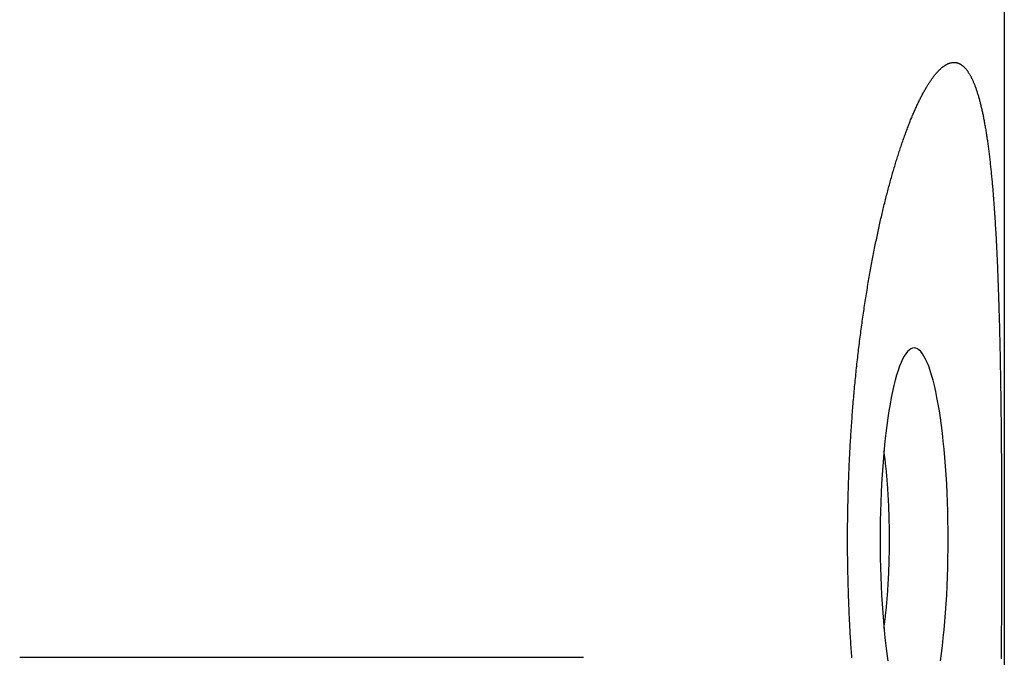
# Model space of a CAD drawing. Extents: x 668 to 3164, y 1007 to 2724.
# Tile 32 of 152: x 957 to 986, y 2175 to 2194. Entities that reach past the tile are written whole.
import ezdxf

# ---------------------------------------------------------------- set-up
doc = ezdxf.new("R2010")
doc.units = 0
doc.layers.add('KF_GRAVIS_12_RIGHT', color=7, linetype='CONTINUOUS')

# ---------------------------------------------------------------- blocks, each defined once
blk = doc.blocks.new('*U16')
at = {"layer": 'KF_GRAVIS_12_RIGHT'}
for p, q in [((156.8872, -9), (156.8872, -253.5192)), ((127.6272, -78.5), (138.8024, -78.5)), ((138.8024, -78.5), (144.3803, -78.5))]:
    blk.add_line(p, q, dxfattribs=at)
for points in [[(156.807, -75, 0), (156.807, -75.0617, 0), (156.807, -75.1236, 0), (156.807, -75.1855, 0), (156.807, -75.2476, 0), (156.807, -75.3097, 0), (156.807, -75.372, 0), (156.807, -75.4343, 0), (156.807, -75.4967, 0), (156.807, -75.5592, 0), (156.807, -75.6218, 0), (156.807, -75.6845, 0), (156.807, -75.7473, 0), (156.806, -75.8101, 0), (156.806, -75.873, 0), (156.806, -75.936, 0), (156.806, -75.999, 0), (156.806, -76.0622, 0), (156.806, -76.1253, 0), (156.805, -76.1886, 0), (156.805, -76.2519, 0), (156.805, -76.3152, 0), (156.805, -76.3786, 0), (156.805, -76.4421, 0), (156.804, -76.5056, 0), (156.804, -76.5691, 0), (156.804, -76.6327, 0), (156.804, -76.6963, 0), (156.803, -76.76, 0), (156.803, -76.8237, 0), (156.803, -76.8874, 0), (156.802, -76.9512, 0), (156.802, -77.015, 0), (156.802, -77.0788, 0), (156.801, -77.1426, 0), (156.801, -77.2064, 0), (156.8, -77.2703, 0), (156.8, -77.3342, 0), (156.8, -77.3981, 0), (156.799, -77.462, 0), (156.799, -77.5259, 0), (156.798, -77.5898, 0), (156.798, -77.6537, 0), (156.797, -77.7176, 0), (156.797, -77.7815, 0), (156.796, -77.8453, 0), (156.796, -77.9092, 0), (156.795, -77.9731, 0), (156.794, -78.0369, 0), (156.794, -78.1007, 0), (156.793, -78.1645, 0), (156.793, -78.2283, 0), (156.792, -78.2921, 0), (156.791, -78.3558, 0), (156.791, -78.4195, 0), (156.79, -78.4832, 0), (156.789, -78.5468, 0)], [(152.355, -78.5108, 0), (152.351, -78.4472, 0), (152.346, -78.3836, 0), (152.342, -78.3199, 0), (152.338, -78.2562, 0), (152.334, -78.1925, 0), (152.33, -78.1287, 0), (152.326, -78.0649, 0), (152.322, -78.0011, 0), (152.318, -77.9373, 0), (152.314, -77.8735, 0), (152.31, -77.8096, 0), (152.307, -77.7458, 0), (152.303, -77.6819, 0), (152.3, -77.6181, 0), (152.296, -77.5542, 0), (152.293, -77.4904, 0), (152.29, -77.4265, 0), (152.287, -77.3626, 0), (152.284, -77.2988, 0), (152.281, -77.235, 0), (152.278, -77.1712, 0), (152.275, -77.1074, 0), (152.272, -77.0436, 0), (152.27, -76.9798, 0), (152.267, -76.9161, 0), (152.265, -76.8524, 0), (152.262, -76.7887, 0), (152.26, -76.725, 0), (152.258, -76.6614, 0), (152.256, -76.5979, 0), (152.254, -76.5343, 0), (152.252, -76.4708, 0), (152.25, -76.4074, 0), (152.248, -76.344, 0), (152.246, -76.2807, 0), (152.245, -76.2174, 0), (152.243, -76.1541, 0), (152.242, -76.0909, 0), (152.24, -76.0278, 0), (152.239, -75.9648, 0), (152.238, -75.9018, 0), (152.236, -75.8389, 0), (152.235, -75.776, 0), (152.234, -75.7132, 0), (152.233, -75.6505, 0), (152.233, -75.5879, 0), (152.232, -75.5254, 0), (152.231, -75.4629, 0), (152.231, -75.4006, 0), (152.23, -75.3383, 0), (152.23, -75.2761, 0), (152.229, -75.214, 0), (152.229, -75.152, 0), (152.229, -75.0901, 0), (152.229, -75.0284, 0), (152.229, -74.9666, 0), (152.229, -74.9048, 0), (152.229, -74.8429, 0), (152.229, -74.7809, 0), (152.23, -74.7188, 0), (152.23, -74.6566, 0), (152.231, -74.5943, 0), (152.231, -74.5319, 0), (152.232, -74.4694, 0), (152.233, -74.4069, 0), (152.234, -74.3442, 0), (152.234, -74.2815, 0), (152.235, -74.2187, 0), (152.236, -74.1558, 0), (152.238, -74.0928, 0), (152.239, -74.0298, 0), (152.24, -73.9667, 0), (152.242, -73.9035, 0), (152.243, -73.8403, 0), (152.245, -73.777, 0), (152.246, -73.7136, 0), (152.248, -73.6502, 0), (152.25, -73.5868, 0), (152.252, -73.5233, 0), (152.254, -73.4597, 0), (152.256, -73.3961, 0), (152.258, -73.3325, 0), (152.26, -73.2688, 0), (152.263, -73.2051, 0), (152.265, -73.1413, 0), (152.267, -73.0775, 0), (152.27, -73.0137, 0), (152.273, -72.9499, 0), (152.275, -72.886, 0), (152.278, -72.8222, 0), (152.281, -72.7583, 0), (152.284, -72.6944, 0), (152.287, -72.6305, 0), (152.29, -72.5665, 0), (152.293, -72.5026, 0), (152.297, -72.4386, 0), (152.3, -72.3747, 0), (152.304, -72.3108, 0), (152.307, -72.2468, 0), (152.311, -72.1829, 0), (152.314, -72.119, 0), (152.318, -72.0551, 0), (152.322, -71.9912, 0), (152.326, -71.9273, 0), (152.33, -71.8634, 0), (152.334, -71.7996, 0), (152.338, -71.7358, 0), (152.343, -71.672, 0), (152.347, -71.6082, 0), (152.351, -71.5445, 0), (152.356, -71.4808, 0), (152.361, -71.4172, 0), (152.365, -71.3536, 0), (152.37, -71.29, 0), (152.375, -71.2265, 0), (152.38, -71.163, 0), (152.385, -71.0996, 0), (152.39, -71.0363, 0), (152.395, -70.973, 0), (152.4, -70.9097, 0), (152.406, -70.8465, 0), (152.411, -70.7834, 0), (152.417, -70.7204, 0), (152.422, -70.6574, 0), (152.428, -70.5945, 0), (152.434, -70.5317, 0), (152.439, -70.4689, 0), (152.445, -70.4063, 0), (152.451, -70.3437, 0), (152.457, -70.2812, 0), (152.464, -70.2188, 0), (152.47, -70.1565, 0), (152.476, -70.0942, 0), (152.482, -70.0321, 0), (152.489, -69.9701, 0), (152.495, -69.9082, 0), (152.502, -69.8464, 0), (152.509, -69.7846, 0), (152.516, -69.723, 0), (152.523, -69.6616, 0), (152.529, -69.6002, 0), (152.537, -69.5389, 0), (152.544, -69.4778, 0), (152.551, -69.4168, 0), (152.558, -69.3559, 0), (152.565, -69.2951, 0), (152.573, -69.2345, 0), (152.58, -69.1739, 0), (152.588, -69.1136, 0), (152.595, -69.0533, 0), (152.603, -68.9932, 0), (152.611, -68.9332, 0), (152.619, -68.8733, 0), (152.627, -68.8136, 0), (152.635, -68.7541, 0), (152.643, -68.6946, 0), (152.651, -68.6353, 0), (152.659, -68.5762, 0), (152.667, -68.5172, 0), (152.675, -68.4584, 0), (152.684, -68.3997, 0), (152.692, -68.3412, 0), (152.701, -68.2828, 0), (152.709, -68.2246, 0), (152.718, -68.1665, 0), (152.727, -68.1087, 0), (152.735, -68.0509, 0), (152.744, -67.9934, 0), (152.753, -67.936, 0), (152.762, -67.8788, 0), (152.771, -67.8217, 0), (152.78, -67.7648, 0), (152.789, -67.7081, 0), (152.798, -67.6516, 0), (152.807, -67.5953, 0), (152.817, -67.5391, 0), (152.826, -67.4831, 0), (152.835, -67.4273, 0), (152.845, -67.3717, 0), (152.854, -67.3163, 0), (152.864, -67.2611, 0), (152.873, -67.2061, 0), (152.883, -67.1512, 0), (152.892, -67.0966, 0), (152.902, -67.0422, 0), (152.912, -66.9879, 0), (152.922, -66.9339, 0), (152.931, -66.8801, 0), (152.941, -66.8265, 0), (152.951, -66.773, 0), (152.961, -66.7198, 0), (152.971, -66.6668, 0), (152.981, -66.6141, 0), (152.991, -66.5615, 0), (153.001, -66.5092, 0), (153.012, -66.4571, 0), (153.022, -66.4052, 0), (153.032, -66.3535, 0), (153.042, -66.302, 0), (153.053, -66.2508, 0), (153.063, -66.1998, 0), (153.073, -66.1491, 0), (153.084, -66.0985, 0), (153.094, -66.0483, 0), (153.105, -65.9982, 0), (153.115, -65.9484, 0), (153.126, -65.8988, 0), (153.137, -65.8495, 0), (153.147, -65.8004, 0), (153.158, -65.7516, 0), (153.169, -65.703, 0), (153.179, -65.6547, 0), (153.19, -65.6066, 0), (153.201, -65.5588, 0), (153.212, -65.5112, 0), (153.222, -65.4639, 0), (153.233, -65.4168, 0), (153.244, -65.3701, 0), (153.255, -65.3235, 0), (153.266, -65.2773, 0), (153.277, -65.2312, 0), (153.288, -65.1853, 0), (153.299, -65.1395, 0), (153.31, -65.0938, 0), (153.321, -65.0483, 0), (153.332, -65.0029, 0), (153.344, -64.9576, 0), (153.355, -64.9125, 0), (153.366, -64.8675, 0), (153.378, -64.8227, 0), (153.389, -64.778, 0), (153.401, -64.7334, 0), (153.413, -64.689, 0), (153.424, -64.6447, 0), (153.436, -64.6006, 0), (153.448, -64.5567, 0), (153.459, -64.5129, 0), (153.471, -64.4693, 0), (153.483, -64.4258, 0), (153.495, -64.3825, 0), (153.507, -64.3394, 0), (153.519, -64.2964, 0), (153.531, -64.2536, 0), (153.543, -64.211, 0), (153.555, -64.1685, 0), (153.567, -64.1263, 0), (153.579, -64.0842, 0), (153.592, -64.0423, 0), (153.604, -64.0005, 0), (153.616, -63.959, 0), (153.629, -63.9177, 0), (153.641, -63.8765, 0), (153.653, -63.8356, 0), (153.666, -63.7948, 0), (153.678, -63.7542, 0), (153.691, -63.7139, 0), (153.703, -63.6737, 0), (153.716, -63.6337, 0), (153.729, -63.594, 0), (153.741, -63.5544, 0), (153.754, -63.5151, 0), (153.767, -63.476, 0), (153.779, -63.4371, 0), (153.792, -63.3984, 0), (153.805, -63.36, 0), (153.818, -63.3217, 0), (153.831, -63.2837, 0), (153.843, -63.2459, 0), (153.856, -63.2084, 0), (153.869, -63.1711, 0), (153.882, -63.134, 0), (153.895, -63.0971, 0), (153.908, -63.0605, 0), (153.921, -63.0241, 0), (153.934, -62.988, 0), (153.947, -62.9521, 0), (153.96, -62.9165, 0), (153.973, -62.8811, 0), (153.986, -62.846, 0), (153.999, -62.8111, 0), (154.012, -62.7764, 0), (154.025, -62.7421, 0), (154.039, -62.708, 0), (154.052, -62.6741, 0), (154.065, -62.6406, 0), (154.078, -62.6073, 0), (154.091, -62.5742, 0), (154.104, -62.5415, 0), (154.118, -62.509, 0), (154.131, -62.4767, 0), (154.144, -62.4448, 0), (154.157, -62.4132, 0), (154.17, -62.3818, 0), (154.184, -62.3507, 0), (154.197, -62.3199, 0), (154.21, -62.2894, 0), (154.223, -62.2592, 0), (154.237, -62.2293, 0), (154.25, -62.1996, 0), (154.263, -62.1703, 0), (154.276, -62.1413, 0), (154.29, -62.1126, 0), (154.303, -62.0842, 0), (154.316, -62.0561, 0), (154.329, -62.0283, 0), (154.343, -62.0008, 0), (154.356, -61.9736, 0), (154.369, -61.9467, 0), (154.382, -61.9202, 0), (154.396, -61.8939, 0), (154.409, -61.868, 0), (154.422, -61.8423, 0), (154.435, -61.817, 0), (154.448, -61.792, 0), (154.462, -61.7672, 0), (154.475, -61.7428, 0), (154.488, -61.7187, 0), (154.501, -61.6949, 0), (154.514, -61.6714, 0), (154.527, -61.6483, 0), (154.54, -61.6254, 0), (154.554, -61.6029, 0), (154.567, -61.5806, 0), (154.58, -61.5587, 0), (154.593, -61.5371, 0), (154.606, -61.5158, 0), (154.619, -61.4949, 0), (154.632, -61.4742, 0), (154.645, -61.4539, 0), (154.658, -61.4339, 0), (154.671, -61.4142, 0), (154.684, -61.3948, 0), (154.697, -61.3758, 0), (154.709, -61.357, 0), (154.722, -61.3386, 0), (154.735, -61.3206, 0), (154.748, -61.3028, 0), (154.761, -61.2854, 0), (154.773, -61.2683, 0), (154.786, -61.2515, 0), (154.799, -61.2351, 0), (154.812, -61.2189, 0), (154.824, -61.2031, 0), (154.837, -61.1877, 0), (154.849, -61.1725, 0), (154.862, -61.1577, 0), (154.875, -61.1433, 0), (154.887, -61.1291, 0), (154.9, -61.1153, 0), (154.912, -61.1019, 0), (154.924, -61.0887, 0), (154.937, -61.0759, 0), (154.949, -61.0635, 0), (154.961, -61.0513, 0), (154.974, -61.0395, 0), (154.986, -61.0281, 0), (154.998, -61.0169, 0), (155.01, -61.0061, 0), (155.022, -60.9956, 0), (155.034, -60.9855, 0), (155.046, -60.9757, 0), (155.058, -60.9662, 0), (155.07, -60.957, 0), (155.082, -60.9482, 0), (155.094, -60.9397, 0), (155.106, -60.9315, 0), (155.118, -60.9236, 0), (155.13, -60.9161, 0), (155.141, -60.9089, 0), (155.153, -60.902, 0), (155.165, -60.8954, 0), (155.176, -60.8892, 0), (155.188, -60.8833, 0), (155.199, -60.8777, 0), (155.211, -60.8724, 0), (155.222, -60.8674, 0), (155.234, -60.8628, 0), (155.245, -60.8585, 0), (155.256, -60.8545, 0), (155.267, -60.8508, 0), (155.279, -60.8475, 0), (155.29, -60.8444, 0), (155.301, -60.8417, 0), (155.312, -60.8393, 0), (155.323, -60.8372, 0), (155.334, -60.8354, 0), (155.345, -60.834, 0), (155.356, -60.8328, 0), (155.366, -60.832, 0), (155.377, -60.8315, 0), (155.388, -60.8312, 0), (155.398, -60.8313, 0), (155.409, -60.8318, 0), (155.42, -60.8325, 0), (155.43, -60.8335, 0), (155.441, -60.8349, 0), (155.451, -60.8365, 0), (155.462, -60.8385, 0), (155.472, -60.8408, 0), (155.482, -60.8434, 0), (155.493, -60.8464, 0), (155.503, -60.8496, 0), (155.514, -60.8532, 0), (155.524, -60.857, 0), (155.534, -60.8612, 0), (155.544, -60.8658, 0), (155.554, -60.8706, 0), (155.565, -60.8757, 0), (155.575, -60.8812, 0), (155.585, -60.887, 0), (155.595, -60.8931, 0), (155.605, -60.8996, 0), (155.615, -60.9063, 0), (155.625, -60.9134, 0), (155.635, -60.9208, 0), (155.645, -60.9285, 0), (155.655, -60.9366, 0), (155.664, -60.945, 0), (155.674, -60.9537, 0), (155.684, -60.9627, 0), (155.694, -60.9721, 0), (155.703, -60.9817, 0), (155.713, -60.9917, 0), (155.723, -61.0021, 0), (155.732, -61.0127, 0), (155.742, -61.0237, 0), (155.751, -61.0351, 0), (155.761, -61.0467, 0), (155.77, -61.0587, 0), (155.779, -61.071, 0), (155.789, -61.0836, 0), (155.798, -61.0966, 0), (155.807, -61.1099, 0), (155.816, -61.1236, 0), (155.825, -61.1375, 0), (155.834, -61.1518, 0), (155.843, -61.1665, 0), (155.852, -61.1814, 0), (155.861, -61.1967, 0), (155.87, -61.2124, 0), (155.879, -61.2283, 0), (155.888, -61.2446, 0), (155.897, -61.2612, 0), (155.906, -61.2782, 0), (155.914, -61.2955, 0), (155.923, -61.3131, 0), (155.931, -61.331, 0), (155.94, -61.3492, 0), (155.948, -61.3678, 0), (155.957, -61.3867, 0), (155.965, -61.4059, 0), (155.974, -61.4255, 0), (155.982, -61.4453, 0), (155.99, -61.4655, 0), (155.998, -61.486, 0), (156.006, -61.5068, 0), (156.015, -61.528, 0), (156.023, -61.5494, 0), (156.031, -61.5712, 0), (156.039, -61.5933, 0), (156.047, -61.6157, 0), (156.054, -61.6384, 0), (156.062, -61.6614, 0), (156.07, -61.6847, 0), (156.078, -61.7084, 0), (156.085, -61.7323, 0), (156.093, -61.7566, 0), (156.1, -61.7812, 0), (156.108, -61.8061, 0), (156.115, -61.8313, 0), (156.123, -61.8568, 0), (156.13, -61.8826, 0), (156.138, -61.9087, 0), (156.145, -61.9351, 0), (156.152, -61.9618, 0), (156.159, -61.9888, 0), (156.166, -62.0161, 0), (156.173, -62.0438, 0), (156.18, -62.0717, 0), (156.187, -62.0999, 0), (156.194, -62.1285, 0), (156.201, -62.1573, 0), (156.208, -62.1865, 0), (156.215, -62.216, 0), (156.221, -62.2457, 0), (156.228, -62.2758, 0), (156.234, -62.3061, 0), (156.241, -62.3368, 0), (156.247, -62.3677, 0), (156.254, -62.399, 0), (156.26, -62.4305, 0), (156.267, -62.4623, 0), (156.273, -62.4943, 0), (156.279, -62.5267, 0), (156.285, -62.5593, 0), (156.291, -62.5923, 0), (156.297, -62.6254, 0), (156.303, -62.6589, 0), (156.309, -62.6926, 0), (156.315, -62.7266, 0), (156.321, -62.7609, 0), (156.327, -62.7954, 0), (156.333, -62.8302, 0), (156.339, -62.8652, 0), (156.344, -62.9005, 0), (156.35, -62.936, 0), (156.355, -62.9718, 0), (156.361, -63.0078, 0), (156.367, -63.0441, 0), (156.372, -63.0806, 0), (156.377, -63.1174, 0), (156.383, -63.1544, 0), (156.388, -63.1917, 0), (156.393, -63.2291, 0), (156.398, -63.2668, 0), (156.404, -63.3048, 0), (156.409, -63.3429, 0), (156.414, -63.3813, 0), (156.419, -63.42, 0), (156.424, -63.4588, 0), (156.429, -63.4978, 0), (156.434, -63.5371, 0), (156.438, -63.5766, 0), (156.443, -63.6163, 0), (156.448, -63.6562, 0), (156.453, -63.6963, 0), (156.457, -63.7366, 0), (156.462, -63.7771, 0), (156.466, -63.8179, 0), (156.471, -63.8588, 0), (156.475, -63.8999, 0), (156.48, -63.9412, 0), (156.484, -63.9827, 0), (156.489, -64.0244, 0), (156.493, -64.0663, 0), (156.497, -64.1083, 0), (156.501, -64.1506, 0), (156.506, -64.193, 0), (156.51, -64.2356, 0), (156.514, -64.2784, 0), (156.518, -64.3213, 0), (156.522, -64.3644, 0), (156.526, -64.4077, 0), (156.53, -64.4512, 0), (156.534, -64.4948, 0), (156.537, -64.5386, 0), (156.541, -64.5825, 0), (156.545, -64.6266, 0), (156.549, -64.6709, 0), (156.552, -64.7153, 0), (156.556, -64.7598, 0), (156.56, -64.8045, 0), (156.563, -64.8494, 0), (156.567, -64.8944, 0), (156.57, -64.9395, 0), (156.573, -64.9848, 0), (156.577, -65.0302, 0), (156.58, -65.0757, 0), (156.583, -65.1214, 0), (156.587, -65.1672, 0), (156.59, -65.2132, 0), (156.593, -65.2592, 0), (156.596, -65.3054, 0), (156.599, -65.3517, 0), (156.602, -65.3982, 0), (156.605, -65.445, 0), (156.609, -65.492, 0), (156.611, -65.5393, 0), (156.614, -65.5869, 0), (156.617, -65.6347, 0), (156.62, -65.6827, 0), (156.623, -65.7311, 0), (156.626, -65.7796, 0), (156.629, -65.8285, 0), (156.632, -65.8775, 0), (156.634, -65.9269, 0), (156.637, -65.9764, 0), (156.64, -66.0263, 0), (156.643, -66.0763, 0), (156.645, -66.1266, 0), (156.648, -66.1771, 0), (156.65, -66.2279, 0), (156.653, -66.2789, 0), (156.656, -66.3301, 0), (156.658, -66.3816, 0), (156.661, -66.4333, 0), (156.663, -66.4852, 0), (156.666, -66.5374, 0), (156.668, -66.5897, 0), (156.67, -66.6423, 0), (156.673, -66.6951, 0), (156.675, -66.7481, 0), (156.677, -66.8014, 0), (156.68, -66.8548, 0), (156.682, -66.9085, 0), (156.684, -66.9623, 0), (156.686, -67.0164, 0), (156.689, -67.0707, 0), (156.691, -67.1251, 0), (156.693, -67.1798, 0), (156.695, -67.2347, 0), (156.697, -67.2898, 0), (156.699, -67.345, 0), (156.701, -67.4005, 0), (156.703, -67.4561, 0), (156.705, -67.512, 0), (156.707, -67.568, 0), (156.709, -67.6242, 0), (156.711, -67.6806, 0), (156.713, -67.7372, 0), (156.715, -67.7939, 0), (156.717, -67.8508, 0), (156.719, -67.9079, 0), (156.72, -67.9652, 0), (156.722, -68.0227, 0), (156.724, -68.0803, 0), (156.726, -68.1381, 0), (156.727, -68.196, 0), (156.729, -68.2541, 0), (156.731, -68.3124, 0), (156.732, -68.3708, 0), (156.734, -68.4294, 0), (156.736, -68.4882, 0), (156.737, -68.5471, 0), (156.739, -68.6061, 0), (156.74, -68.6653, 0), (156.742, -68.7246, 0), (156.743, -68.7841, 0), (156.745, -68.8438, 0), (156.746, -68.9036, 0), (156.748, -68.9635, 0), (156.749, -69.0235, 0), (156.751, -69.0837, 0), (156.752, -69.144, 0), (156.753, -69.2045, 0), (156.755, -69.2651, 0), (156.756, -69.3258, 0), (156.757, -69.3866, 0), (156.759, -69.4476, 0), (156.76, -69.5087, 0), (156.761, -69.5699, 0), (156.762, -69.6312, 0), (156.763, -69.6926, 0), (156.765, -69.7542, 0), (156.766, -69.8159, 0), (156.767, -69.8776, 0), (156.768, -69.9395, 0), (156.769, -70.0015, 0), (156.77, -70.0636, 0), (156.771, -70.1258, 0), (156.772, -70.1881, 0), (156.773, -70.2505, 0), (156.774, -70.3129, 0), (156.775, -70.3755, 0), (156.776, -70.4381, 0), (156.777, -70.5009, 0), (156.778, -70.5637, 0), (156.779, -70.6266, 0), (156.78, -70.6895, 0), (156.781, -70.7526, 0), (156.782, -70.8157, 0), (156.782, -70.8789, 0), (156.783, -70.9421, 0), (156.784, -71.0054, 0), (156.785, -71.0688, 0), (156.786, -71.1322, 0), (156.786, -71.1957, 0), (156.787, -71.2592, 0), (156.788, -71.3228, 0), (156.789, -71.3864, 0), (156.789, -71.45, 0), (156.79, -71.5137, 0), (156.791, -71.5775, 0), (156.791, -71.6413, 0), (156.792, -71.7051, 0), (156.793, -71.7689, 0), (156.793, -71.8328, 0), (156.794, -71.8966, 0), (156.794, -71.9606, 0), (156.795, -72.0245, 0), (156.796, -72.0884, 0), (156.796, -72.1524, 0), (156.797, -72.2163, 0), (156.797, -72.2803, 0), (156.798, -72.3443, 0), (156.798, -72.4083, 0), (156.799, -72.4722, 0), (156.799, -72.5362, 0), (156.799, -72.6002, 0), (156.8, -72.6642, 0), (156.8, -72.7281, 0), (156.801, -72.792, 0), (156.801, -72.856, 0), (156.802, -72.9199, 0), (156.802, -72.9837, 0), (156.802, -73.0476, 0), (156.803, -73.1114, 0), (156.803, -73.1752, 0), (156.803, -73.239, 0), (156.804, -73.3027, 0), (156.804, -73.3664, 0), (156.804, -73.43, 0), (156.804, -73.4937, 0), (156.805, -73.5572, 0), (156.805, -73.6207, 0), (156.805, -73.6842, 0), (156.805, -73.7476, 0), (156.805, -73.8109, 0), (156.806, -73.8742, 0), (156.806, -73.9374, 0), (156.806, -74.0006, 0), (156.806, -74.0637, 0), (156.806, -74.1267, 0), (156.806, -74.1896, 0), (156.807, -74.2525, 0), (156.807, -74.3153, 0), (156.807, -74.378, 0), (156.807, -74.4406, 0), (156.807, -74.5032, 0), (156.807, -74.5656, 0), (156.807, -74.628, 0), (156.807, -74.6902, 0), (156.807, -74.7524, 0), (156.807, -74.8144, 0), (156.807, -74.8764, 0), (156.807, -74.9383, 0), (156.807, -75, 0)], [(154.207, -69.312, 0), (154.157, -69.3189, 0), (154.107, -69.3394, 0), (154.058, -69.3736, 0), (154.009, -69.4213, 0), (153.961, -69.4825, 0), (153.913, -69.5569, 0), (153.866, -69.6445, 0), (153.82, -69.745, 0), (153.774, -69.8581, 0), (153.73, -69.9836, 0), (153.687, -70.1212, 0), (153.645, -70.2706, 0), (153.604, -70.4314, 0), (153.565, -70.6031, 0), (153.527, -70.7855, 0), (153.491, -70.978, 0), (153.457, -71.1802, 0), (153.425, -71.3916, 0), (153.394, -71.6117, 0), (153.366, -71.8399, 0), (153.339, -72.0758, 0), (153.315, -72.3187, 0), (153.292, -72.5681, 0), (153.272, -72.8233, 0), (153.254, -73.0838, 0), (153.239, -73.3489, 0), (153.226, -73.6179, 0), (153.215, -73.8903, 0), (153.206, -74.1654, 0), (153.2, -74.4425, 0), (153.196, -74.7209, 0), (153.195, -75, 0), (153.196, -75.2791, 0), (153.2, -75.5575, 0), (153.206, -75.8346, 0), (153.215, -76.1097, 0), (153.226, -76.3821, 0), (153.239, -76.6511, 0), (153.254, -76.9162, 0), (153.272, -77.1767, 0), (153.292, -77.4319, 0), (153.315, -77.6813, 0), (153.339, -77.9242, 0), (153.366, -78.1601, 0), (153.394, -78.3883, 0), (153.425, -78.6084, 0)], [(154.988, -78.6084, 0), (155.019, -78.3883, 0), (155.048, -78.1601, 0), (155.074, -77.9242, 0), (155.099, -77.6813, 0), (155.121, -77.4319, 0), (155.141, -77.1767, 0), (155.159, -76.9162, 0), (155.175, -76.6511, 0), (155.188, -76.3821, 0), (155.199, -76.1097, 0), (155.207, -75.8346, 0), (155.213, -75.5575, 0), (155.217, -75.2791, 0), (155.218, -75, 0), (155.217, -74.7209, 0), (155.213, -74.4425, 0), (155.207, -74.1654, 0), (155.199, -73.8903, 0), (155.188, -73.6179, 0), (155.175, -73.3489, 0), (155.159, -73.0838, 0), (155.141, -72.8233, 0), (155.121, -72.5681, 0), (155.099, -72.3187, 0), (155.074, -72.0758, 0), (155.048, -71.8399, 0), (155.019, -71.6117, 0), (154.988, -71.3916, 0), (154.956, -71.1802, 0), (154.922, -70.978, 0), (154.886, -70.7855, 0), (154.848, -70.6031, 0), (154.809, -70.4314, 0), (154.769, -70.2706, 0), (154.727, -70.1212, 0), (154.683, -69.9836, 0), (154.639, -69.8581, 0), (154.594, -69.745, 0), (154.547, -69.6445, 0), (154.5, -69.5569, 0), (154.452, -69.4825, 0), (154.404, -69.4213, 0), (154.355, -69.3736, 0), (154.306, -69.3394, 0), (154.256, -69.3189, 0), (154.207, -69.312, 0)], [(153.31, -77.6311, 0), (153.315, -77.5964, 0), (153.32, -77.5614, 0), (153.325, -77.5261, 0), (153.329, -77.4905, 0), (153.334, -77.4546, 0), (153.339, -77.4184, 0), (153.343, -77.382, 0), (153.348, -77.3453, 0), (153.352, -77.3083, 0), (153.356, -77.2711, 0), (153.36, -77.2336, 0), (153.365, -77.1959, 0), (153.369, -77.1579, 0), (153.373, -77.1197, 0), (153.377, -77.0813, 0), (153.381, -77.0426, 0), (153.384, -77.0037, 0), (153.388, -76.9645, 0), (153.392, -76.9251, 0), (153.395, -76.8856, 0), (153.399, -76.8458, 0), (153.402, -76.8058, 0), (153.406, -76.7655, 0), (153.409, -76.7251, 0), (153.412, -76.6845, 0), (153.415, -76.6437, 0), (153.419, -76.6028, 0), (153.422, -76.5616, 0), (153.424, -76.5203, 0), (153.427, -76.4788, 0), (153.43, -76.4371, 0), (153.433, -76.3953, 0), (153.435, -76.3533, 0), (153.438, -76.3111, 0), (153.44, -76.2688, 0), (153.443, -76.2264, 0), (153.445, -76.1838, 0), (153.447, -76.1411, 0), (153.449, -76.0983, 0), (153.451, -76.0553, 0), (153.453, -76.0123, 0), (153.455, -75.9691, 0), (153.457, -75.9258, 0), (153.459, -75.8824, 0), (153.46, -75.8389, 0), (153.462, -75.7953, 0), (153.463, -75.7516, 0), (153.465, -75.7078, 0), (153.466, -75.664, 0), (153.467, -75.62, 0), (153.468, -75.576, 0), (153.469, -75.532, 0), (153.47, -75.4879, 0), (153.471, -75.4437, 0), (153.472, -75.3995, 0), (153.473, -75.3552, 0), (153.473, -75.3109, 0), (153.474, -75.2665, 0), (153.474, -75.2222, 0), (153.475, -75.1778, 0), (153.475, -75.1333, 0), (153.475, -75.0889, 0), (153.475, -75.0445, 0), (153.475, -75, 0), (153.475, -74.9555, 0), (153.475, -74.9111, 0), (153.475, -74.8667, 0), (153.475, -74.8222, 0), (153.474, -74.7778, 0), (153.474, -74.7335, 0), (153.473, -74.6891, 0), (153.473, -74.6448, 0), (153.472, -74.6005, 0), (153.471, -74.5563, 0), (153.47, -74.5121, 0), (153.469, -74.468, 0), (153.468, -74.424, 0), (153.467, -74.38, 0), (153.466, -74.336, 0), (153.465, -74.2922, 0), (153.463, -74.2484, 0), (153.462, -74.2047, 0), (153.46, -74.1611, 0), (153.459, -74.1176, 0), (153.457, -74.0742, 0), (153.455, -74.0309, 0), (153.453, -73.9877, 0), (153.451, -73.9447, 0), (153.449, -73.9017, 0), (153.447, -73.8589, 0), (153.445, -73.8162, 0), (153.443, -73.7736, 0), (153.44, -73.7312, 0), (153.438, -73.6889, 0), (153.435, -73.6467, 0), (153.433, -73.6047, 0), (153.43, -73.5629, 0), (153.427, -73.5212, 0), (153.424, -73.4797, 0), (153.422, -73.4384, 0), (153.419, -73.3972, 0), (153.415, -73.3563, 0), (153.412, -73.3155, 0), (153.409, -73.2749, 0), (153.406, -73.2345, 0), (153.402, -73.1942, 0), (153.399, -73.1542, 0), (153.395, -73.1144, 0), (153.392, -73.0749, 0), (153.388, -73.0355, 0), (153.384, -72.9963, 0), (153.381, -72.9574, 0), (153.377, -72.9187, 0), (153.373, -72.8803, 0), (153.369, -72.8421, 0), (153.365, -72.8041, 0), (153.36, -72.7664, 0), (153.356, -72.7289, 0), (153.352, -72.6917, 0), (153.348, -72.6547, 0), (153.343, -72.618, 0), (153.339, -72.5816, 0), (153.334, -72.5454, 0), (153.329, -72.5095, 0), (153.325, -72.4739, 0), (153.32, -72.4386, 0), (153.315, -72.4036, 0), (153.31, -72.3689, 0)]]:
    blk.add_polyline3d(points, dxfattribs=at)

msp = doc.modelspace()

# ---------------------------------------------------------------- block references
at = {"layer": 'KF_GRAVIS_12_RIGHT'}
msp.add_blockref('*U16', (828.93, 2253.101), dxfattribs=at)

doc.saveas('drawing.dxf')
